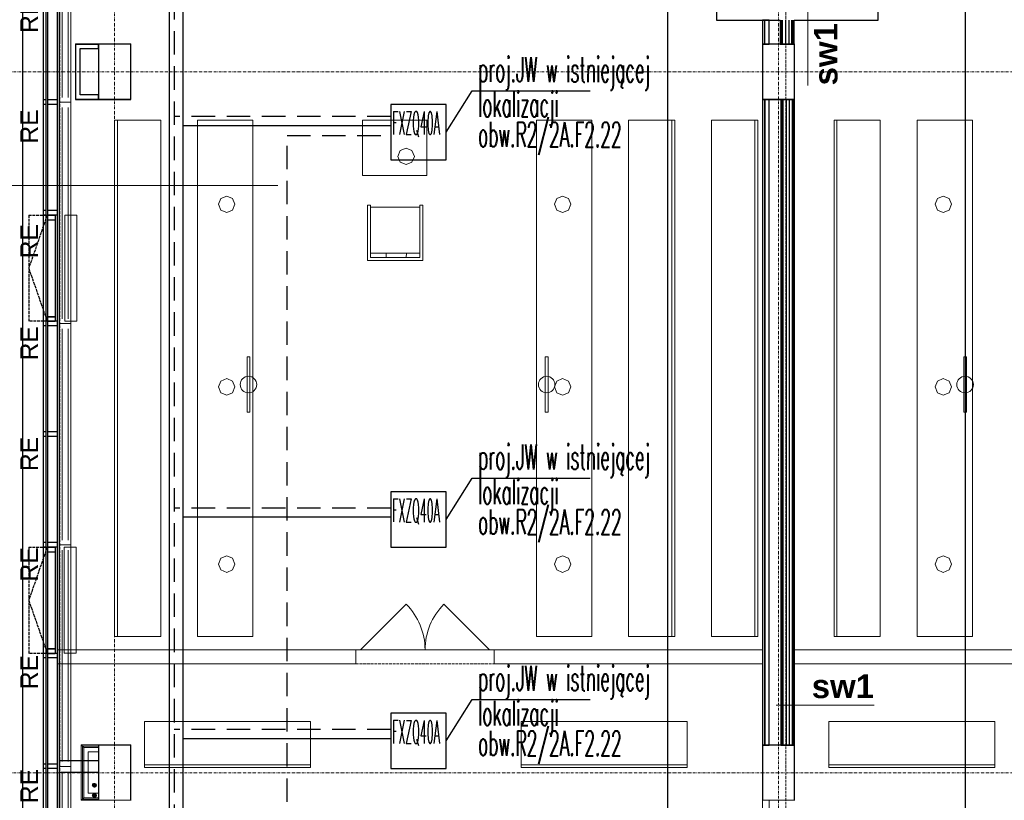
# Model space of a CAD drawing. Header units: millimetres. Extents: x -8642 to 28269, y -6609 to 3701.
# Tile 87 of 256: x -103 to 965, y -3037 to -2191. Entities that reach past the tile are written whole.
import ezdxf
from ezdxf.enums import TextEntityAlignment as Align

# ---------------------------------------------------------------- set-up
doc = ezdxf.new("R2010")
doc.units = ezdxf.units.MM
doc.header["$LTSCALE"] = 1000
doc.header["$MEASUREMENT"] = 0
for name, pattern in [('DASHED', [19.05, 12.7, -6.35]), ('rzut 1 pietra$0$ArchiTECH.PC 1. Line Type', [0.004, 0.003, -0.001]), ('rzut 1 pietra$0$ArchiTECH.PC 5. Line Type', [0.0053, 0.003, -0.001, 0.0003, -0.001]), ('rzut 1 pietra$0$ArchiTECH.PC Solid Line Type', [0]), ('SUFIT_1 PIETRO$0$ArchiTECH.PC 1. Line Type', [0.004, 0.003, -0.001]), ('SUFIT_1 PIETRO$0$ArchiTECH.PC Solid Line Type', [0])]:
    doc.linetypes.add(name, pattern=pattern)
doc.layers.get('0').update_dxf_attribs({"lineweight": 25})
for name, color, linetype, lineweight in [('_Etap_4_klimatyzator_w starej_lokalizacji', 4, 'Continuous', 30), ('_Etap_4_opis', 7, 'Continuous', 30), ('IS_ARCH', 254, 'Continuous', 18), ('IS_FREON_GAZ', 254, 'DASHED', 30), ('IS_HC_FREON_CIECZ', 254, 'Continuous', 30), ('KLIMA_BEZ_ZMIAN', 254, 'Continuous', 30)]:
    doc.layers.add(name, color=color, linetype=linetype, lineweight=lineweight)
for name, color, linetype in [('IS_WK_KAN_SKROPLINY', 254, 'DASHED'), ('SUFIT_1 PIETRO$0$ELEM KONSTRUKCJI - inwent', 254, 'Continuous'), ('SUFIT_1 PIETRO$0$INWENTARYZACJA', 254, 'Continuous'), ('SUFIT_1 PIETRO$0$Kalka 1', 254, 'Continuous'), ('SUFIT_1 PIETRO$0$Layer248', 254, 'Continuous'), ('SUFIT_1 PIETRO$0$sciany projektowane', 254, 'Continuous'), ('SUFIT_1 PIETRO$0$TYP SUFITÓW_NOWYCH', 254, 'Continuous')]:
    doc.layers.add(name, color=color, linetype=linetype)
doc.styles.add('romans1', font='simplex.shx', dxfattribs={"width": 0.8})
doc.styles.add('rzut 1 pietra$0$ArchiTECHStyle1', font='arial.ttf', dxfattribs={"height": 0.16})
doc.styles.add('rzut 1 pietra$0$ArchiTECHStyle3', font='arialbd.ttf', dxfattribs={"height": 0.192})
doc.linetypes.add('FENCELINE1', pattern='A,6.35,-2.54,[133,LTYPESHP.SHX,S=2.54,R=0,X=-2.54,Y=0],-2.54,25.4', length=36.83)

# ---------------------------------------------------------------- blocks, each defined once
blk = doc.blocks.new('jw_FXZQ40A')
blk.add_lwpolyline([(0, 0), (60, 0), (60, 60), (0, 60)], close=True)
at = {"color": 7, "style": 'romans1', "width": 0.35}
blk.add_text('FXZQ40A', height=25, rotation=359.9189, dxfattribs=at).set_placement((1.5, 27.4))

msp = doc.modelspace()

# ---------------------------------------------------------------- linework, layer by layer
at = {"layer": '_Etap_4_opis'}
for p, q in [((359.4, -2312.6), (387.8, -2267.8)), ((387.8, -2267.8), (515.7, -2267.8)), ((359.4, -2732.6), (387.8, -2687.8)), ((387.8, -2687.8), (515.7, -2687.8)), ((359.4, -2972.6), (387.8, -2927.8)), ((387.8, -2927.8), (515.7, -2927.8))]:
    msp.add_line(p, q, dxfattribs=at)
at = {"layer": 'IS_ARCH', "linetype": 'rzut 1 pietra$0$ArchiTECH.PC 5. Line Type'}
for p, q in [((0, 773.5), (0, -3884.1)), ((720, 773.5), (720, -3884.1)), ((-3581.2, -2247), (1977.5, -2247)), ((-3581.2, -3007), (6378.4, -3007))]:
    msp.add_line(p, q, dxfattribs=at)
at = {"layer": 'IS_ARCH', "linetype": 'rzut 1 pietra$0$ArchiTECH.PC Solid Line Type'}
for p, q in [((-60, 60), (-60, -3574.8)), ((-77.5, -1257), (-77.5, -3616.8)), ((-74.5, -1257), (-74.5, -3613.8)), ((-73, -1257), (-73, -3612.3)), ((-62.5, -1257), (-62.5, -3601.8)), ((-60, -1794.4), (-59.9, -2217)), ((-100, -1824.5), (-100, -3619.8)), ((-60, -2040.1), (-60, -2280.1)), ((-57, -2045.9), (-57, -2274.9)), ((-50.3, -2045.9), (-50.3, -2274.9)), ((-47.5, -2280.1), (-47.5, -2040.1)), ((751.5, -2125.2), (751.5, -2261.9)), ((652.8, -2176.2), (652.8, -2191.2)), ((827.8, -2191.2), (827.8, -2172.8)), ((652.8, -2191.2), (721.7, -2191.2)), ((704.9, -2191.2), (702.4, -2191.2)), ((702.4, -2191.2), (702.4, -2216.9)), ((709.9, -2191.2), (702.4, -2191.2)), ((702.4, -2191.2), (702.4, -2216.9)), ((704.9, -2216.9), (704.9, -2191.2)), ((704.9, -2216.9), (704.9, -2191.2)), ((709.9, -2216.9), (709.9, -2191.2)), ((721.7, -2191.2), (721.7, -2216.9)), ((723, -2216.9), (723, -2191.2)), ((724.2, -2216.9), (724.2, -2191.2)), ((727.6, -2191.2), (727.6, -2216.9)), ((730.9, -2191.2), (730.9, -2216.9)), ((734.2, -2216.9), (734.2, -2191.2)), ((735.5, -2216.9), (735.5, -2191.2)), ((736.7, -2216.9), (736.7, -2191.2)), ((736.7, -2191.2), (827.8, -2191.2)), ((-42.5, -2216.9), (-42.5, -2276.9)), ((-17.6, -2216.9), (-42.5, -2216.9)), ((-42.5, -2216.9), (-42.5, -2273.7)), ((-42.5, -2216.9), (-17.5, -2216.9)), ((-17.6, -2221.9), (-17.6, -2216.9)), ((17.4, -2216.9), (-17.6, -2216.9)), ((-17.6, -2216.9), (-17.6, -2276.9)), ((17.4, -2276.9), (17.4, -2216.9)), ((702.4, -2216.9), (704.9, -2216.9)), ((702.4, -2216.9), (709.9, -2216.9)), ((737.4, -2216.9), (702.4, -2216.9)), ((702.4, -2216.9), (702.4, -2276.9)), ((721.7, -2216.9), (736.7, -2216.9)), ((737.4, -2276.9), (737.4, -2216.9)), ((-37.5, -2271.9), (-37.5, -2221.9)), ((-37.5, -2221.9), (-17.6, -2221.9)), ((-37.5, -2221.9), (-17.5, -2221.9)), ((-62.5, -2273.8), (-62.5, -2286.3)), ((-17.6, -2271.9), (-37.5, -2271.9)), ((-17.6, -2276.9), (-17.6, -2271.9)), ((-74.5, -2277.5), (-77.5, -2277.5)), ((-77.5, -2277.5), (-77.5, -2282.5)), ((-74.5, -2282.5), (-77.5, -2282.5)), ((-74.5, -2277.5), (-74.5, -2282.5)), ((-62.5, -2277.5), (-73, -2277.5)), ((-73, -2277.5), (-73, -2282.5)), ((-62.5, -2282.5), (-73, -2282.5)), ((-62.5, -2277.5), (-62.5, -2282.5)), ((-60, -2280.1), (-47.5, -2280.1)), ((-47.5, -2280.1), (-60, -2280.1)), ((-60, -2280.1), (-60, -2520.1)), ((-47.5, -2520.1), (-47.5, -2280.1)), ((-42.5, -2276.9), (-17.6, -2276.9)), ((-17.6, -2276.9), (17.4, -2276.9)), ((704.9, -2276.9), (702.4, -2276.9)), ((702.4, -2276.9), (702.4, -2873.8)), ((709.9, -2276.9), (702.4, -2276.9)), ((702.4, -2276.9), (702.4, -2873.8)), ((702.4, -2276.9), (737.4, -2276.9)), ((704.9, -2976.9), (704.9, -2276.9)), ((704.9, -2276.9), (704.9, -2976.9)), ((709.9, -2976.9), (709.9, -2276.9)), ((737.4, -2276.9), (722.4, -2276.9)), ((722.4, -2276.9), (722.4, -2977)), ((723.7, -2977), (723.7, -2276.9)), ((724.9, -2977), (724.9, -2276.9)), ((728.3, -2276.9), (728.3, -2977)), ((731.6, -2276.9), (731.6, -2977)), ((734.9, -2977), (734.9, -2276.9)), ((736.2, -2977), (736.2, -2276.9)), ((737.4, -2977), (737.4, -2276.9)), ((-62.5, -2286.3), (-62.5, -2993.8)), ((-57, -2285.9), (-57, -2514.9)), ((-50.3, -2285.9), (-50.3, -2514.9)), ((0, -2859.4), (0, -2299.4)), ((0, -2299.4), (50, -2299.4)), ((3, -2859.4), (3, -2299.4)), ((50, -2299.4), (50, -2859.4)), ((90, -2299.4), (90, -2859.4)), ((150, -2299.4), (90, -2299.4)), ((150, -2859.4), (150, -2299.4)), ((268.6, -2299.4), (338.6, -2299.4)), ((268.6, -2359.4), (268.6, -2299.4)), ((338.6, -2299.4), (338.6, -2359.4)), ((457.3, -2859.4), (457.3, -2299.4)), ((457.3, -2299.4), (517.3, -2299.4)), ((517.3, -2299.4), (517.3, -2859.4)), ((607.3, -2299.4), (557.3, -2299.4)), ((557.3, -2299.4), (557.3, -2859.4)), ((604.3, -2859.4), (604.3, -2299.4)), ((607.3, -2859.4), (607.3, -2299.4)), ((697.3, -2299.4), (647.3, -2299.4)), ((647.3, -2299.4), (647.3, -2859.4)), ((694.3, -2859.4), (694.3, -2299.4)), ((697.3, -2859.4), (697.3, -2299.4)), ((780.2, -2859.4), (780.2, -2299.4)), ((780.2, -2299.4), (830.2, -2299.4)), ((783.2, -2859.4), (783.2, -2299.4)), ((830.2, -2299.4), (830.2, -2859.4)), ((870.2, -2299.4), (870.2, -2859.4)), ((930.2, -2299.4), (870.2, -2299.4)), ((930.2, -2859.4), (930.2, -2299.4)), ((309.7, -2332.5), (307.1, -2338.8)), ((316, -2329.9), (309.7, -2332.5)), ((322.4, -2332.5), (316, -2329.9)), ((325, -2338.8), (322.4, -2332.5)), ((307.1, -2338.8), (309.7, -2345.2)), ((309.7, -2345.2), (316, -2347.8)), ((316, -2347.8), (322.4, -2345.2)), ((316, -2347.8), (316, -2347.8)), ((322.4, -2345.2), (325, -2338.8)), ((338.6, -2359.4), (268.6, -2359.4)), ((-173.9, -2370.4), (177, -2370.4)), ((115.3, -2384.4), (112.6, -2390.8)), ((112.6, -2390.8), (115.3, -2397.1)), ((121.6, -2381.8), (115.3, -2384.4)), ((127.9, -2384.4), (121.6, -2381.8)), ((130.5, -2390.8), (127.9, -2384.4)), ((127.9, -2397.1), (130.5, -2390.8)), ((479.4, -2384.4), (476.8, -2390.8)), ((476.8, -2390.8), (479.4, -2397.1)), ((485.7, -2381.8), (479.4, -2384.4)), ((492, -2384.4), (485.7, -2381.8)), ((494.7, -2390.8), (492, -2384.4)), ((492, -2397.1), (494.7, -2390.8)), ((892.2, -2384.4), (889.6, -2390.8)), ((889.6, -2390.8), (892.2, -2397.1)), ((898.6, -2381.8), (892.2, -2384.4)), ((904.9, -2384.4), (898.6, -2381.8)), ((907.5, -2390.8), (904.9, -2384.4)), ((904.9, -2397.1), (907.5, -2390.8)), ((-74.5, -2397.5), (-77.5, -2397.5)), ((-77.5, -2397.5), (-77.5, -2402.5)), ((-74.5, -2397.5), (-74.5, -2402.5)), ((-62.5, -2397.5), (-73, -2397.5)), ((-73, -2397.5), (-73, -2402.5)), ((-62.5, -2397.5), (-62.5, -2402.5)), ((115.3, -2397.1), (121.6, -2399.7)), ((121.6, -2399.7), (127.9, -2397.1)), ((121.6, -2399.7), (121.6, -2399.7)), ((274.3, -2451.8), (274.3, -2391.8)), ((274.3, -2391.8), (277.6, -2391.8)), ((277.6, -2391.8), (277.6, -2448.6)), ((331, -2394), (277.6, -2394)), ((331, -2448.6), (331, -2391.8)), ((331, -2391.8), (334.3, -2391.8)), ((334.3, -2391.8), (334.3, -2451.8)), ((479.4, -2397.1), (485.7, -2399.7)), ((485.7, -2399.7), (492, -2397.1)), ((485.7, -2399.7), (485.7, -2399.7)), ((892.2, -2397.1), (898.6, -2399.7)), ((898.6, -2399.7), (904.9, -2397.1)), ((898.6, -2399.7), (898.6, -2399.7)), ((-74.5, -2402.5), (-77.5, -2402.5)), ((-73, -2402.5), (-73, -2407.5)), ((-73, -2402.5), (-64.5, -2402.5)), ((-62.5, -2402.5), (-73, -2402.5)), ((-73, -2407.5), (-64.5, -2407.5)), ((-64.5, -2402.5), (-64.6, -2517.5)), ((-64.5, -2402.5), (-64.5, -2407.5)), ((-41.1, -2402.5), (-54.1, -2402.5)), ((-54.1, -2402.5), (-54.1, -2517.5)), ((-41.1, -2402.5), (-54.1, -2402.5)), ((-54.1, -2402.5), (-54.1, -2517.5)), ((-41.1, -2402.5), (-54.1, -2402.5)), ((-54.1, -2402.5), (-54.1, -2517.5)), ((-41.1, -2402.5), (-54.1, -2402.5)), ((-54.1, -2402.5), (-54.1, -2517.5)), ((-41.1, -2517.5), (-41.1, -2402.5)), ((-41.1, -2517.5), (-41.1, -2402.5)), ((-41.1, -2517.5), (-41.1, -2402.5)), ((-41.1, -2517.5), (-41.1, -2402.5)), ((331.1, -2443.9), (277.6, -2443.9)), ((294.4, -2443.9), (294.4, -2448.6)), ((316.2, -2448.6), (316.3, -2443.9)), ((334.3, -2451.8), (274.3, -2451.8)), ((277.6, -2448.6), (331, -2448.6)), ((-77.5, -2517.5), (-77.5, -2522.5)), ((-74.5, -2517.5), (-77.5, -2517.5)), ((-74.5, -2517.5), (-74.5, -2522.5)), ((-73.1, -2512.5), (-73.1, -2517.5)), ((-73.1, -2512.5), (-64.6, -2512.5)), ((-73.1, -2517.5), (-64.6, -2517.5)), ((-62.5, -2517.5), (-73, -2517.5)), ((-73, -2517.5), (-73, -2522.5)), ((-64.6, -2512.5), (-64.6, -2517.5)), ((-62.5, -2517.5), (-62.5, -2522.5)), ((-54.1, -2517.5), (-41.1, -2517.5)), ((-54.1, -2517.5), (-41.1, -2517.5)), ((-54.1, -2517.5), (-41.1, -2517.5)), ((-54.1, -2517.5), (-41.1, -2517.5)), ((-74.5, -2522.5), (-77.5, -2522.5)), ((-62.5, -2522.5), (-73, -2522.5)), ((-60, -2520.1), (-47.5, -2520.1)), ((-47.5, -2520.1), (-60, -2520.1)), ((-60, -2520.1), (-60, -2760.1)), ((-57, -2525.9), (-57, -2754.9)), ((-50.3, -2525.9), (-50.3, -2754.9)), ((-47.5, -2760.1), (-47.5, -2520.1)), ((146.6, -2556.2), (143.6, -2556.2)), ((143.6, -2556.2), (143.6, -2616.2)), ((146.6, -2616.2), (146.6, -2556.2)), ((470, -2556.2), (467, -2556.2)), ((467, -2556.2), (467, -2616.2)), ((470, -2616.2), (470, -2556.2)), ((923.7, -2556.2), (920.7, -2556.2)), ((920.7, -2556.2), (920.7, -2616.2)), ((923.7, -2616.2), (923.7, -2556.2)), ((115.3, -2582.5), (112.6, -2588.8)), ((121.6, -2579.8), (115.3, -2582.5)), ((127.9, -2582.5), (121.6, -2579.8)), ((130.5, -2588.8), (127.9, -2582.5)), ((479.4, -2582.5), (476.8, -2588.8)), ((485.7, -2579.8), (479.4, -2582.5)), ((492, -2582.5), (485.7, -2579.8)), ((494.7, -2588.8), (492, -2582.5)), ((892.2, -2582.5), (889.6, -2588.8)), ((898.6, -2579.8), (892.2, -2582.5)), ((904.9, -2582.5), (898.6, -2579.8)), ((907.5, -2588.8), (904.9, -2582.5)), ((112.6, -2588.8), (115.3, -2595.1)), ((127.9, -2595.1), (130.5, -2588.8)), ((476.8, -2588.8), (479.4, -2595.1)), ((492, -2595.1), (494.7, -2588.8)), ((889.6, -2588.8), (892.2, -2595.1)), ((904.9, -2595.1), (907.5, -2588.8)), ((115.3, -2595.1), (121.6, -2597.7)), ((121.6, -2597.7), (127.9, -2595.1)), ((121.6, -2597.7), (121.6, -2597.7)), ((479.4, -2595.1), (485.7, -2597.7)), ((485.7, -2597.7), (492, -2595.1)), ((485.7, -2597.7), (485.7, -2597.7)), ((892.2, -2595.1), (898.6, -2597.7)), ((898.6, -2597.7), (904.9, -2595.1)), ((898.6, -2597.7), (898.6, -2597.7)), ((143.6, -2616.2), (146.6, -2616.2)), ((467, -2616.2), (470, -2616.2)), ((920.7, -2616.2), (923.7, -2616.2)), ((-77.5, -2637.5), (-77.5, -2642.5)), ((-74.5, -2637.5), (-77.5, -2637.5)), ((-77.5, -2637.5), (-77.5, -2642.5)), ((-74.5, -2637.5), (-77.5, -2637.5)), ((-74.5, -2642.5), (-77.5, -2642.5)), ((-74.5, -2642.5), (-77.5, -2642.5)), ((-74.5, -2637.5), (-74.5, -2642.5)), ((-74.5, -2637.5), (-74.5, -2642.5)), ((-73, -2637.5), (-73, -2642.5)), ((-62.5, -2637.5), (-73, -2637.5)), ((-73, -2637.5), (-73, -2642.5)), ((-62.5, -2637.5), (-73, -2637.5)), ((-62.5, -2642.5), (-73, -2642.5)), ((-62.5, -2642.5), (-73, -2642.5)), ((-62.5, -2637.5), (-62.5, -2642.5)), ((-62.5, -2637.5), (-62.5, -2642.5)), ((-74.5, -2757.5), (-77.5, -2757.5)), ((-77.5, -2757.5), (-77.5, -2762.5)), ((-74.5, -2762.5), (-77.5, -2762.5)), ((-74.5, -2757.5), (-74.5, -2762.5)), ((-73, -2757.5), (-73, -2762.5)), ((-62.5, -2757.5), (-73, -2757.5)), ((-73, -2762.5), (-73, -2767.5)), ((-73, -2762.5), (-64.5, -2762.5)), ((-62.5, -2762.5), (-73, -2762.5)), ((-64.5, -2762.5), (-64.6, -2877.5)), ((-64.5, -2762.5), (-64.5, -2767.5)), ((-62.5, -2757.5), (-62.5, -2762.5)), ((-60, -2760.1), (-47.5, -2760.1)), ((-47.5, -2760.1), (-60, -2760.1)), ((-60, -2760.1), (-60, -3000.1)), ((-41.9, -2762.5), (-54.9, -2762.5)), ((-54.9, -2762.5), (-54.9, -2877.5)), ((-41.9, -2762.5), (-54.9, -2762.5)), ((-54.9, -2762.5), (-54.9, -2877.5)), ((-41.9, -2762.5), (-54.9, -2762.5)), ((-54.9, -2762.5), (-54.9, -2877.5)), ((-41.9, -2762.5), (-54.9, -2762.5)), ((-54.9, -2762.5), (-54.9, -2877.5)), ((-47.5, -3000.1), (-47.5, -2760.1)), ((-41.9, -2877.5), (-41.9, -2762.5)), ((-41.9, -2877.5), (-41.9, -2762.5)), ((-41.9, -2877.5), (-41.9, -2762.5)), ((-41.9, -2877.5), (-41.9, -2762.5)), ((-73, -2767.5), (-64.5, -2767.5)), ((-57, -2765.9), (-57, -2994.9)), ((-50.3, -2765.9), (-50.3, -2994.9)), ((115.3, -2774.5), (112.6, -2780.8)), ((121.6, -2771.9), (115.3, -2774.5)), ((127.9, -2774.5), (121.6, -2771.9)), ((130.5, -2780.8), (127.9, -2774.5)), ((479.4, -2774.5), (476.8, -2780.8)), ((485.7, -2771.9), (479.4, -2774.5)), ((492, -2774.5), (485.7, -2771.9)), ((494.7, -2780.8), (492, -2774.5)), ((892.2, -2774.5), (889.6, -2780.8)), ((898.6, -2771.9), (892.2, -2774.5)), ((904.9, -2774.5), (898.6, -2771.9)), ((907.5, -2780.8), (904.9, -2774.5)), ((112.6, -2780.8), (115.3, -2787.2)), ((127.9, -2787.2), (130.5, -2780.8)), ((476.8, -2780.8), (479.4, -2787.2)), ((492, -2787.2), (494.7, -2780.8)), ((889.6, -2780.8), (892.2, -2787.2)), ((904.9, -2787.2), (907.5, -2780.8)), ((115.3, -2787.2), (121.6, -2789.8)), ((121.6, -2789.8), (127.9, -2787.2)), ((121.6, -2789.8), (121.6, -2789.8)), ((479.4, -2787.2), (485.7, -2789.8)), ((485.7, -2789.8), (492, -2787.2)), ((485.7, -2789.8), (485.7, -2789.8)), ((892.2, -2787.2), (898.6, -2789.8)), ((898.6, -2789.8), (904.9, -2787.2)), ((898.6, -2789.8), (898.6, -2789.8)), ((266.6, -2873.8), (316.1, -2824.3)), ((406.6, -2873.8), (357.1, -2824.3)), ((50, -2859.4), (0, -2859.4)), ((90, -2859.4), (150, -2859.4)), ((517.3, -2859.4), (457.3, -2859.4)), ((557.3, -2859.4), (607.3, -2859.4)), ((647.3, -2859.4), (697.3, -2859.4)), ((830.2, -2859.4), (780.2, -2859.4)), ((870.2, -2859.4), (930.2, -2859.4)), ((-74.5, -2877.5), (-77.5, -2877.5)), ((-77.5, -2877.5), (-77.5, -2882.5)), ((-74.5, -2882.5), (-77.5, -2882.5)), ((-74.5, -2877.5), (-74.5, -2882.5)), ((-73.1, -2872.5), (-73.1, -2877.5)), ((-73.1, -2872.5), (-64.6, -2872.5)), ((-73.1, -2877.5), (-64.6, -2877.5)), ((-62.5, -2877.5), (-73, -2877.5)), ((-73, -2877.5), (-73, -2882.5)), ((-62.5, -2882.5), (-73, -2882.5)), ((-64.6, -2872.5), (-64.6, -2877.5)), ((261.6, -2873.8), (-62.5, -2873.8)), ((-62.5, -2873.8), (-62.5, -2888.8)), ((-62.5, -2877.5), (-62.5, -2882.5)), ((-54.9, -2877.5), (-41.9, -2877.5)), ((-54.9, -2877.5), (-41.9, -2877.5)), ((-54.9, -2877.5), (-41.9, -2877.5)), ((-54.9, -2877.5), (-41.9, -2877.5)), ((261.6, -2873.8), (261.6, -2878.8)), ((261.6, -2873.8), (411.6, -2873.8)), ((411.6, -2873.8), (261.6, -2873.8)), ((261.6, -2873.8), (411.6, -2873.8)), ((261.6, -2878.8), (261.6, -2888.8)), ((702.4, -2873.8), (411.6, -2873.8)), ((411.6, -2873.8), (411.6, -2878.8)), ((411.6, -2878.8), (411.6, -2888.8)), ((702.4, -2873.8), (702.4, -2888.8)), ((975.8, -2873.8), (737.2, -2873.8)), ((737.2, -2873.8), (737.2, -2888.8)), ((-62.5, -2888.8), (261.6, -2888.8)), ((411.6, -2888.8), (702.4, -2888.8)), ((702.4, -2888.8), (702.4, -2976.9)), ((702.4, -2888.8), (702.4, -2976.9)), ((737.2, -2888.8), (975.8, -2888.8)), ((717.2, -2933.8), (823.6, -2933.8)), ((212.5, -2951.5), (32.5, -2951.5)), ((32.5, -2951.5), (32.5, -3001.5)), ((212.5, -3001.5), (212.5, -2951.5)), ((620.7, -2951.5), (440.7, -2951.5)), ((440.7, -2951.5), (440.7, -3001.5)), ((620.7, -3001.5), (620.7, -2951.5)), ((774.5, -3001.5), (774.5, -2951.5)), ((774.5, -2951.5), (954.5, -2951.5)), ((954.5, -2951.5), (954.5, -3001.5)), ((-34.9, -2978.2), (-36.2, -2976.9)), ((-36.2, -2976.9), (-36.2, -3036.9)), ((-36.2, -2976.9), (-36.2, -3036.9)), ((-36.2, -2976.9), (-34.9, -2978.2)), ((-17.6, -2976.9), (-36.2, -2976.9)), ((-17.6, -2976.9), (-36.2, -2976.9)), ((-34.9, -3035.6), (-34.9, -2978.2)), ((-34.9, -2978.2), (-34.9, -3035.6)), ((-33.6, -2979.5), (-34.9, -2978.2)), ((-34.9, -2978.2), (-34.9, -3035.6)), ((-34.9, -2978.2), (-17.6, -2978.2)), ((-17.6, -2978.2), (-34.9, -2978.2)), ((-34.9, -2978.2), (-33.6, -2979.5)), ((-17.6, -2978.2), (-34.9, -2978.2)), ((-17.6, -2978.2), (-17.6, -2976.9)), ((-17.6, -2984.5), (-17.6, -2976.9)), ((17.4, -2976.9), (-17.6, -2976.9)), ((-17.6, -2976.9), (-17.6, -3036.9)), ((-17.6, -2979.5), (-17.6, -2978.2)), ((17.4, -3036.9), (17.4, -2976.9)), ((702.4, -2976.9), (704.9, -2976.9)), ((702.4, -2976.9), (709.9, -2976.9)), ((737.4, -2976.9), (702.4, -2976.9)), ((702.4, -2976.9), (702.4, -3036.9)), ((722.4, -2977), (737.4, -2977)), ((737.4, -3036.9), (737.4, -2976.9)), ((-33.6, -3034.3), (-33.6, -2979.5)), ((-33.6, -2979.5), (-33.6, -3034.3)), ((-33.6, -2979.5), (-17.6, -2979.5)), ((-17.6, -2979.5), (-33.6, -2979.5)), ((-28.6, -3029.3), (-28.6, -2984.5)), ((-28.6, -2984.5), (-17.6, -2984.5)), ((-74.5, -2997.5), (-77.5, -2997.5)), ((-77.5, -2997.5), (-77.5, -3002.5)), ((-74.5, -2997.5), (-74.5, -3002.5)), ((-62.5, -2997.5), (-73, -2997.5)), ((-73, -2997.5), (-73, -3002.5)), ((-62.5, -2997.5), (-62.5, -3002.5)), ((-60, -2993.8), (-60, -3006.3)), ((-60, -3000.1), (-47.5, -3000.1)), ((-47.5, -3000.1), (-60, -3000.1)), ((-60, -3000.1), (-60, -3230.1)), ((-47.5, -3230.1), (-47.5, -3000.1)), ((32.5, -2998.5), (212.5, -2998.5)), ((440.7, -2998.5), (620.7, -2998.5)), ((954.5, -2998.5), (774.5, -2998.5)), ((-74.5, -3002.5), (-77.5, -3002.5)), ((-62.5, -3002.5), (-73, -3002.5)), ((-59.9, -3006.3), (-59.9, -3584.8)), ((-57, -3006.3), (-57, -3224.9)), ((-50.3, -3006.3), (-50.3, -3224.9)), ((32.5, -3001.5), (212.5, -3001.5)), ((440.7, -3001.5), (620.7, -3001.5)), ((954.5, -3001.5), (774.5, -3001.5)), ((-17.6, -3029.3), (-28.6, -3029.3)), ((-17.6, -3036.9), (-17.6, -3029.3)), ((-34.9, -3035.6), (-36.2, -3036.9)), ((-36.2, -3036.9), (-34.9, -3035.6)), ((-36.2, -3036.9), (-17.6, -3036.9)), ((-36.2, -3036.9), (-17.6, -3036.9)), ((-33.6, -3034.3), (-34.9, -3035.6)), ((-34.9, -3035.6), (-33.6, -3034.3)), ((-17.6, -3035.6), (-34.9, -3035.6)), ((-34.9, -3035.6), (-17.6, -3035.6)), ((-34.9, -3035.6), (-17.6, -3035.6)), ((-17.6, -3034.3), (-33.6, -3034.3)), ((-33.6, -3034.3), (-17.6, -3034.3)), ((-17.6, -3035.6), (-17.6, -3034.3)), ((-17.6, -3036.9), (-17.6, -3035.6)), ((-17.6, -3036.9), (17.4, -3036.9)), ((702.4, -3036.9), (702.4, -3230.2)), ((709.9, -3036.9), (702.4, -3036.9)), ((702.4, -3036.9), (702.4, -3230.2)), ((702.4, -3036.9), (737.4, -3036.9)), ((709.9, -3230.2), (709.9, -3036.9))]:
    msp.add_line(p, q, dxfattribs=at)
at = {"layer": 'IS_ARCH', "linetype": 'rzut 1 pietra$0$ArchiTECH.PC 1. Line Type'}
for p, q in [((-60, -1262), (-59.9, -3599.8)), ((727.9, -1742.6), (727.9, -3584.8)), ((-73.2, -2402.5), (-93.2, -2460)), ((-93.2, -2402.5), (-93.2, -2517.5)), ((-93.2, -2402.5), (-73.2, -2402.5)), ((-93.2, -2460), (-73.1, -2517.5)), ((-73.1, -2517.5), (-93.2, -2517.5)), ((-93.2, -2762.5), (-93.2, -2877.5)), ((-73.2, -2762.5), (-93.2, -2820)), ((-93.2, -2762.5), (-73.2, -2762.5)), ((-93.2, -2820), (-73.1, -2877.5)), ((-73.1, -2877.5), (-93.2, -2877.5)), ((261.6, -2873.8), (411.6, -2873.8)), ((261.6, -2888.8), (411.6, -2888.8))]:
    msp.add_line(p, q, dxfattribs=at)
at = {"layer": 'IS_ARCH', "linetype": 'rzut 1 pietra$0$ArchiTECH.PC Solid Line Type'}
for centre in [(145.1, -2586.2), (468.5, -2586.2), (922.2, -2586.2)]:
    msp.add_circle(centre, 8.96, dxfattribs=at)
for centre, start, end in [((266.6, -2873.8), 0, 45), ((406.6, -2873.8), 135, 180)]:
    msp.add_arc(centre, 70, start, end, dxfattribs=at)
at = {"layer": 'IS_FREON_GAZ', "ltscale": 0.002}
for points in [[(389.9, -1060.1), (64.4, -1060.1), (64.4, -3345.2)], [(299.4, -2295.7), (64.4, -2295.7)], [(299.4, -2720.1), (64.4, -2720.1)], [(299.4, -2960.2), (64.4, -2960.2)]]:
    msp.add_lwpolyline(points, dxfattribs=at)
at = {"layer": 'IS_HC_FREON_CIECZ', "ltscale": 0.002}
for points in [[(74.4, -3345.2), (74.4, -1070.1), (389.9, -1070.1)], [(299.4, -2305.7), (74.4, -2305.7)], [(299.4, -2730.1), (74.4, -2730.1)], [(299.4, -2970.2), (74.4, -2970.2)]]:
    msp.add_lwpolyline(points, dxfattribs=at)
at = {"layer": 'IS_WK_KAN_SKROPLINY', "lineweight": 30, "ltscale": 0.002}
msp.add_lwpolyline([(84.4, -3345.2), (84.4, -3267.1), (186.9, -3267.1), (186.9, -2316.1), (299.4, -2316.1)], dxfattribs=at)
at = {"layer": 'KLIMA_BEZ_ZMIAN', "linetype": 'FENCELINE1', "ltscale": 0.5}
for p, q in [((-23.9, -3020.3), (-22.3, -3018.6)), ((-23.9, -3020.5), (-22.1, -3018.6)), ((-23.9, -3020.7), (-21.9, -3018.6)), ((-23.9, -3020.8), (-21.7, -3018.6)), ((-23.9, -3021), (-21.6, -3018.6)), ((-23.9, -3020.3), (-22.3, -3018.6)), ((-23.9, -3020.5), (-22.1, -3018.6)), ((-23.9, -3020.7), (-21.9, -3018.6)), ((-23.9, -3020.8), (-21.7, -3018.6)), ((-23.9, -3021), (-21.6, -3018.6)), ((-23.9, -3020), (-22.5, -3018.7)), ((-23.9, -3021.1), (-21.4, -3018.7)), ((-23.9, -3020), (-22.5, -3018.7)), ((-23.9, -3021.1), (-21.4, -3018.7)), ((-23.8, -3021.2), (-21.3, -3018.7)), ((-23.8, -3021.2), (-21.3, -3018.7)), ((-23.8, -3019.8), (-22.8, -3018.8)), ((-23.8, -3021.4), (-21.1, -3018.8)), ((-23.8, -3019.8), (-22.8, -3018.8)), ((-23.8, -3021.4), (-21.1, -3018.8)), ((-23.7, -3021.5), (-21, -3018.8)), ((-23.7, -3021.5), (-21, -3018.8)), ((-23.7, -3021.6), (-20.9, -3018.9)), ((-23.7, -3021.6), (-20.9, -3018.9)), ((-23.6, -3021.7), (-20.8, -3018.9)), ((-23.6, -3021.7), (-20.8, -3018.9)), ((-23.5, -3021.8), (-20.7, -3019)), ((-23.5, -3021.8), (-20.7, -3019)), ((-23.4, -3019.3), (-23.3, -3019.1)), ((-23.4, -3021.9), (-20.6, -3019.1)), ((-23.4, -3019.3), (-23.3, -3019.1)), ((-23.4, -3021.9), (-20.6, -3019.1)), ((-23.3, -3022), (-20.5, -3019.2)), ((-23.3, -3022), (-20.5, -3019.2)), ((-23.3, -3022.1), (-20.4, -3019.3)), ((-23.3, -3022.1), (-20.4, -3019.3)), ((-23.2, -3022.2), (-20.4, -3019.4)), ((-23.2, -3022.2), (-20.4, -3019.4)), ((-23.1, -3022.2), (-20.3, -3019.5)), ((-23.1, -3022.2), (-20.3, -3019.5)), ((-22.9, -3022.3), (-20.2, -3019.6)), ((-22.9, -3022.3), (-20.2, -3019.6)), ((-22.8, -3022.4), (-20.1, -3019.7)), ((-22.8, -3022.4), (-20.1, -3019.7)), ((-22.7, -3022.4), (-20.1, -3019.8)), ((-22.7, -3022.4), (-20.1, -3019.8)), ((-22.6, -3022.5), (-20, -3019.9)), ((-22.6, -3022.5), (-20, -3019.9)), ((-22.4, -3022.5), (-20, -3020.1)), ((-22.4, -3022.5), (-20, -3020.1)), ((-22.3, -3022.6), (-20, -3020.2)), ((-22.3, -3022.6), (-20, -3020.2)), ((-22.1, -3022.6), (-19.9, -3020.4)), ((-22.1, -3022.6), (-19.9, -3020.4)), ((-22, -3022.6), (-19.9, -3020.5)), ((-22, -3022.6), (-19.9, -3020.5)), ((-21.8, -3022.6), (-19.9, -3020.7)), ((-21.8, -3022.6), (-19.9, -3020.7)), ((-21.6, -3022.6), (-20, -3020.9)), ((-21.6, -3022.6), (-20, -3020.9)), ((-21.4, -3022.5), (-20, -3021.1)), ((-21.4, -3022.5), (-20, -3021.1)), ((-21.1, -3022.4), (-20.1, -3021.4)), ((-21.1, -3022.4), (-20.1, -3021.4)), ((-24, -3031.5), (-22.1, -3029.6)), ((-24, -3031.6), (-21.9, -3029.6)), ((-24, -3031.8), (-21.7, -3029.6)), ((-24, -3031.5), (-22.1, -3029.6)), ((-24, -3031.6), (-21.9, -3029.6)), ((-24, -3031.8), (-21.7, -3029.6)), ((-23.9, -3031.3), (-22.3, -3029.6)), ((-23.9, -3032), (-21.6, -3029.6)), ((-23.9, -3031.3), (-22.3, -3029.6)), ((-23.9, -3032), (-21.6, -3029.6)), ((-23.9, -3031), (-22.5, -3029.7)), ((-23.9, -3032.1), (-21.4, -3029.7)), ((-23.9, -3032.2), (-21.3, -3029.7)), ((-23.9, -3031), (-22.5, -3029.7)), ((-23.9, -3032.1), (-21.4, -3029.7)), ((-23.9, -3032.2), (-21.3, -3029.7)), ((-23.8, -3032.4), (-21.2, -3029.7)), ((-23.8, -3032.4), (-21.2, -3029.7)), ((-23.8, -3030.8), (-22.8, -3029.8)), ((-23.8, -3032.5), (-21.1, -3029.8)), ((-23.8, -3030.8), (-22.8, -3029.8)), ((-23.8, -3032.5), (-21.1, -3029.8)), ((-23.7, -3032.6), (-20.9, -3029.9)), ((-23.7, -3032.6), (-20.9, -3029.9)), ((-23.6, -3032.7), (-20.8, -3029.9)), ((-23.6, -3032.7), (-20.8, -3029.9)), ((-23.5, -3032.8), (-20.7, -3030)), ((-23.5, -3032.8), (-20.7, -3030)), ((-23.5, -3030.3), (-23.3, -3030.1)), ((-23.5, -3032.9), (-20.6, -3030.1)), ((-23.5, -3030.3), (-23.3, -3030.1)), ((-23.5, -3032.9), (-20.6, -3030.1)), ((-23.4, -3033), (-20.6, -3030.2)), ((-23.4, -3033), (-20.6, -3030.2)), ((-23.3, -3033.1), (-20.5, -3030.3)), ((-23.3, -3033.1), (-20.5, -3030.3)), ((-23.2, -3033.2), (-20.4, -3030.4)), ((-23.2, -3033.2), (-20.4, -3030.4)), ((-23.1, -3033.2), (-20.3, -3030.5)), ((-23.1, -3033.2), (-20.3, -3030.5)), ((-23, -3033.3), (-20.2, -3030.6)), ((-23, -3033.3), (-20.2, -3030.6)), ((-22.9, -3033.4), (-20.2, -3030.7)), ((-22.9, -3033.4), (-20.2, -3030.7)), ((-22.7, -3033.4), (-20.1, -3030.8)), ((-22.7, -3033.4), (-20.1, -3030.8)), ((-22.6, -3033.5), (-20.1, -3030.9)), ((-22.6, -3033.5), (-20.1, -3030.9)), ((-22.5, -3033.5), (-20, -3031.1)), ((-22.5, -3033.5), (-20, -3031.1)), ((-22.3, -3033.6), (-20, -3031.2)), ((-22.3, -3033.6), (-20, -3031.2)), ((-22.2, -3033.6), (-20, -3031.4)), ((-22.2, -3033.6), (-20, -3031.4)), ((-22, -3033.6), (-20, -3031.5)), ((-22, -3033.6), (-20, -3031.5)), ((-21.8, -3033.6), (-20, -3031.7)), ((-21.8, -3033.6), (-20, -3031.7)), ((-21.6, -3033.6), (-20, -3031.9)), ((-21.6, -3033.6), (-20, -3031.9)), ((-21.4, -3033.5), (-20.1, -3032.2)), ((-21.4, -3033.5), (-20.1, -3032.2)), ((-21.1, -3033.4), (-20.2, -3032.4)), ((-21.1, -3033.4), (-20.2, -3032.4))]:
    msp.add_line(p, q, dxfattribs=at)
for centre in [(-21.9, -3020.6), (-21.9, -3020.6), (-22, -3031.6), (-22, -3031.6)]:
    msp.add_circle(centre, 2, dxfattribs=at)
at = {"layer": 'SUFIT_1 PIETRO$0$ELEM KONSTRUKCJI - inwent', "linetype": 'SUFIT_1 PIETRO$0$ArchiTECH.PC Solid Line Type'}
for p, q in [((17.4, -2217), (-17.6, -2217)), ((-17.6, -2217), (-17.6, -2277)), ((17.4, -2277), (17.4, -2217)), ((737.4, -2217), (702.4, -2217)), ((702.4, -2217), (702.4, -2277)), ((737.4, -2277), (737.4, -2217)), ((-17.6, -2277), (17.4, -2277)), ((702.4, -2277), (737.4, -2277)), ((17.4, -2977), (-17.6, -2977)), ((-17.6, -2977), (-17.6, -3037)), ((17.4, -3037), (17.4, -2977)), ((737.4, -2977), (702.4, -2977)), ((702.4, -2977), (702.4, -3037)), ((737.4, -3037), (737.4, -2977))]:
    msp.add_line(p, q, dxfattribs=at)
at = {"layer": 'SUFIT_1 PIETRO$0$INWENTARYZACJA', "linetype": 'SUFIT_1 PIETRO$0$ArchiTECH.PC Solid Line Type'}
for p, q in [((-42.5, -2217), (-42.5, -2277)), ((-17.6, -2217), (-42.5, -2217)), ((-17.6, -2222), (-17.6, -2217)), ((-37.5, -2272), (-37.5, -2222)), ((-37.5, -2222), (-17.6, -2222)), ((-17.6, -2272), (-37.5, -2272)), ((-17.6, -2277), (-17.6, -2272)), ((-42.5, -2277), (-17.6, -2277))]:
    msp.add_line(p, q, dxfattribs=at)
at = {"layer": 'SUFIT_1 PIETRO$0$Kalka 1', "linetype": 'SUFIT_1 PIETRO$0$ArchiTECH.PC Solid Line Type'}
for p, q in [((-60, 59.9), (-60, -3574.9)), ((-77.5, -1257.1), (-77.5, -3616.9)), ((-74.5, -1257.1), (-74.5, -3613.9)), ((-73, -1257.1), (-73, -3612.4)), ((-62.5, -1257.1), (-62.5, -3601.9)), ((-60, -1794.5), (-59.9, -2217.1)), ((-100, -1824.6), (-100, -3619.9)), ((-42.5, -2217), (-17.5, -2217)), ((-42.5, -2217), (-42.5, -2273.8)), ((-37.5, -2222), (-17.5, -2222)), ((-62.5, -2273.8), (-62.5, -2286.3)), ((-77.5, -2277.6), (-77.5, -2282.6)), ((-74.5, -2277.6), (-77.5, -2277.6)), ((-74.5, -2282.6), (-77.5, -2282.6)), ((-74.5, -2277.6), (-74.5, -2282.6)), ((-73, -2277.6), (-73, -2282.6)), ((-62.5, -2277.6), (-73, -2277.6)), ((-62.5, -2282.6), (-73, -2282.6)), ((-62.5, -2277.6), (-62.5, -2282.6)), ((-62.5, -2286.3), (-62.5, -2993.8)), ((-77.5, -2397.6), (-77.5, -2402.6)), ((-74.5, -2397.6), (-77.5, -2397.6)), ((-74.5, -2397.6), (-74.5, -2402.6)), ((-73, -2397.6), (-73, -2402.6)), ((-62.5, -2397.6), (-73, -2397.6)), ((-62.5, -2397.6), (-62.5, -2402.6)), ((-74.5, -2402.6), (-77.5, -2402.6)), ((-62.5, -2402.6), (-73, -2402.6)), ((-73, -2402.6), (-64.5, -2402.6)), ((-73, -2402.6), (-73, -2407.6)), ((-73, -2407.6), (-64.5, -2407.6)), ((-64.5, -2402.6), (-64.6, -2517.6)), ((-64.5, -2402.6), (-64.5, -2407.6)), ((-74.5, -2517.6), (-77.5, -2517.6)), ((-77.5, -2517.6), (-77.5, -2522.6)), ((-74.5, -2517.6), (-74.5, -2522.6)), ((-73.1, -2512.6), (-64.6, -2512.6)), ((-73.1, -2512.6), (-73.1, -2517.6)), ((-73.1, -2517.6), (-64.6, -2517.6)), ((-73, -2517.6), (-73, -2522.6)), ((-62.5, -2517.6), (-73, -2517.6)), ((-64.6, -2512.6), (-64.6, -2517.6)), ((-62.5, -2517.6), (-62.5, -2522.6)), ((-74.5, -2522.6), (-77.5, -2522.6)), ((-62.5, -2522.6), (-73, -2522.6)), ((-74.5, -2637.6), (-77.5, -2637.6)), ((-77.5, -2637.6), (-77.5, -2642.6)), ((-74.5, -2642.6), (-77.5, -2642.6)), ((-74.5, -2637.6), (-74.5, -2642.6)), ((-62.5, -2637.6), (-73, -2637.6)), ((-73, -2637.6), (-73, -2642.6)), ((-62.5, -2642.6), (-73, -2642.6)), ((-62.5, -2637.6), (-62.5, -2642.6)), ((-77.5, -2757.6), (-77.5, -2762.6)), ((-74.5, -2757.6), (-77.5, -2757.6)), ((-74.5, -2762.6), (-77.5, -2762.6)), ((-74.5, -2757.6), (-74.5, -2762.6)), ((-62.5, -2757.6), (-73, -2757.6)), ((-73, -2757.6), (-73, -2762.6)), ((-62.5, -2762.6), (-73, -2762.6)), ((-73, -2762.6), (-64.5, -2762.6)), ((-73, -2762.6), (-73, -2767.6)), ((-64.5, -2762.6), (-64.6, -2877.6)), ((-64.5, -2762.6), (-64.5, -2767.6)), ((-62.5, -2757.6), (-62.5, -2762.6)), ((-73, -2767.6), (-64.5, -2767.6)), ((-77.5, -2877.6), (-77.5, -2882.6)), ((-74.5, -2877.6), (-77.5, -2877.6)), ((-74.5, -2882.6), (-77.5, -2882.6)), ((-74.5, -2877.6), (-74.5, -2882.6)), ((-73.1, -2872.6), (-64.6, -2872.6)), ((-73.1, -2872.6), (-73.1, -2877.6)), ((-73.1, -2877.6), (-64.6, -2877.6)), ((-73, -2877.6), (-73, -2882.6)), ((-62.5, -2877.6), (-73, -2877.6)), ((-62.5, -2882.6), (-73, -2882.6)), ((-64.6, -2872.6), (-64.6, -2877.6)), ((-62.5, -2877.6), (-62.5, -2882.6)), ((-77.5, -2997.6), (-77.5, -3002.6)), ((-74.5, -2997.6), (-77.5, -2997.6)), ((-74.5, -2997.6), (-74.5, -3002.6)), ((-73, -2997.6), (-73, -3002.6)), ((-62.5, -2997.6), (-73, -2997.6)), ((-62.5, -2997.6), (-62.5, -3002.6)), ((-60, -2993.8), (-60, -3006.3)), ((-60, -2993.8), (-17.5, -2993.8)), ((-74.5, -3002.6), (-77.5, -3002.6)), ((-62.5, -3002.6), (-73, -3002.6)), ((-60, -3006.3), (-17.5, -3006.3)), ((-59.9, -3006.3), (-59.9, -3584.9)), ((-59.9, -3006.3), (-17.5, -3006.3))]:
    msp.add_line(p, q, dxfattribs=at)
at = {"layer": 'SUFIT_1 PIETRO$0$Kalka 1', "linetype": 'SUFIT_1 PIETRO$0$ArchiTECH.PC 1. Line Type'}
for p, q in [((-60, -1262.1), (-59.9, -3599.9)), ((-93.2, -2402.6), (-73.2, -2402.6)), ((-93.2, -2402.6), (-93.2, -2517.6)), ((-73.2, -2402.6), (-93.2, -2460.1)), ((-93.2, -2460.1), (-73.1, -2517.6)), ((-73.1, -2517.6), (-93.2, -2517.6)), ((-93.2, -2762.6), (-73.2, -2762.6)), ((-73.2, -2762.6), (-93.2, -2820.1)), ((-93.2, -2762.6), (-93.2, -2877.6)), ((-93.2, -2820.1), (-73.1, -2877.6)), ((-73.1, -2877.6), (-93.2, -2877.6))]:
    msp.add_line(p, q, dxfattribs=at)
at = {"layer": 'SUFIT_1 PIETRO$0$Layer248', "linetype": 'SUFIT_1 PIETRO$0$ArchiTECH.PC Solid Line Type'}
for p, q in [((704.9, -2191.3), (702.4, -2191.3)), ((702.4, -2191.3), (702.4, -2217)), ((709.9, -2191.3), (702.4, -2191.3)), ((702.4, -2191.3), (702.4, -2217)), ((704.9, -2217), (704.9, -2191.3)), ((704.9, -2217), (704.9, -2191.3)), ((709.9, -2217), (709.9, -2191.3)), ((702.4, -2217), (704.9, -2217)), ((702.4, -2217), (709.9, -2217)), ((704.9, -2277), (702.4, -2277)), ((702.4, -2277), (702.4, -2977)), ((709.9, -2277), (702.4, -2277)), ((702.4, -2277), (702.4, -2977)), ((704.9, -2977), (704.9, -2277)), ((704.9, -2277), (704.9, -2977)), ((709.9, -2977), (709.9, -2277)), ((702.4, -2977), (704.9, -2977)), ((702.4, -2977), (709.9, -2977))]:
    msp.add_line(p, q, dxfattribs=at)
at = {"layer": 'SUFIT_1 PIETRO$0$sciany projektowane', "linetype": 'SUFIT_1 PIETRO$0$ArchiTECH.PC Solid Line Type'}
for p, q in [((652.8, -2176.3), (652.8, -2191.3)), ((827.8, -2191.3), (827.8, -2172.9)), ((652.8, -2191.3), (721.7, -2191.3)), ((721.7, -2191.3), (721.7, -2217)), ((723, -2217), (723, -2191.3)), ((724.2, -2217), (724.2, -2191.3)), ((727.6, -2191.3), (727.6, -2217)), ((730.9, -2191.3), (730.9, -2217)), ((734.2, -2217), (734.2, -2191.3)), ((735.5, -2217), (735.5, -2191.3)), ((736.7, -2217), (736.7, -2191.3)), ((736.7, -2191.3), (827.8, -2191.3)), ((721.7, -2217), (736.7, -2217)), ((737.4, -2277), (722.4, -2277)), ((722.4, -2277), (722.4, -2977.1)), ((723.7, -2977.1), (723.7, -2277)), ((724.9, -2977.1), (724.9, -2277)), ((728.3, -2277), (728.3, -2977.1)), ((731.6, -2277), (731.6, -2977.1)), ((734.9, -2977.1), (734.9, -2277)), ((736.2, -2977.1), (736.2, -2277)), ((737.4, -2977.1), (737.4, -2277)), ((722.4, -2977.1), (737.4, -2977.1))]:
    msp.add_line(p, q, dxfattribs=at)
at = {"layer": 'SUFIT_1 PIETRO$0$TYP SUFITÓW_NOWYCH', "linetype": 'SUFIT_1 PIETRO$0$ArchiTECH.PC Solid Line Type'}
for p, q in [((922.5, -3108.6), (922.5, -1849.4)), ((59.4, -3122.6), (59.4, -1862.6)), ((599.4, -1862.6), (599.4, -3122.6))]:
    msp.add_line(p, q, dxfattribs=at)

# ---------------------------------------------------------------- block references
at = {"layer": '_Etap_4_klimatyzator_w starej_lokalizacji'}
for p in [(299.4, -2342.6), (299.4, -2762.6), (299.4, -3002.6)]:
    msp.add_blockref('jw_FXZQ40A', p, dxfattribs=at)

# ---------------------------------------------------------------- texts
at = {"layer": '_Etap_4_opis', "style": 'romans1', "width": 0.5}
for s, p in [('proj.JW w istniejącej', (394.1, -2258.1)), ('lokalizacji', (394.1, -2295.9)), ('obw.R2/2A.F2.22', (394.1, -2328.5)), ('proj.JW w istniejącej', (394.1, -2678.1)), ('lokalizacji', (394.1, -2715.9)), ('obw.R2/2A.F2.22', (394.1, -2748.5)), ('proj.JW w istniejącej', (394.1, -2918.1)), ('lokalizacji', (394.1, -2955.9)), ('obw.R2/2A.F2.22', (394.1, -2988.5))]:
    msp.add_text(s, height=27, rotation=359.9189, dxfattribs=at).set_placement(p)
at = {"layer": 'IS_ARCH'}
for s, height, style, p in [('RE', 19.2, 'rzut 1 pietra$0$ArchiTECHStyle1', (-77.5, -2205.1)), ('sw1', 25.6, 'rzut 1 pietra$0$ArchiTECHStyle3', (791.5, -2261.9)), ('RE', 19.2, 'rzut 1 pietra$0$ArchiTECHStyle1', (-77.5, -2325.1)), ('RE', 19.2, 'rzut 1 pietra$0$ArchiTECHStyle1', (-77.5, -2449.5)), ('RE', 19.2, 'rzut 1 pietra$0$ArchiTECHStyle1', (-77.5, -2560.1)), ('RE', 19.2, 'rzut 1 pietra$0$ArchiTECHStyle1', (-77.5, -2680.1)), ('RE', 19.2, 'rzut 1 pietra$0$ArchiTECHStyle1', (-77.5, -2799.8)), ('RE', 19.2, 'rzut 1 pietra$0$ArchiTECHStyle1', (-77.5, -2916.6)), ('RE', 19.2, 'rzut 1 pietra$0$ArchiTECHStyle1', (-77.5, -3040.1))]:
    msp.add_text(s, height=height, rotation=90, dxfattribs=dict(at, style=style)).set_placement(p, align=Align.BOTTOM_LEFT)
at = {"layer": 'IS_ARCH', "style": 'rzut 1 pietra$0$ArchiTECHStyle3'}
msp.add_text('sw1', height=25.6, dxfattribs=at).set_placement((755.9, -2933.8), align=Align.BOTTOM_LEFT)

doc.saveas('drawing.dxf')
